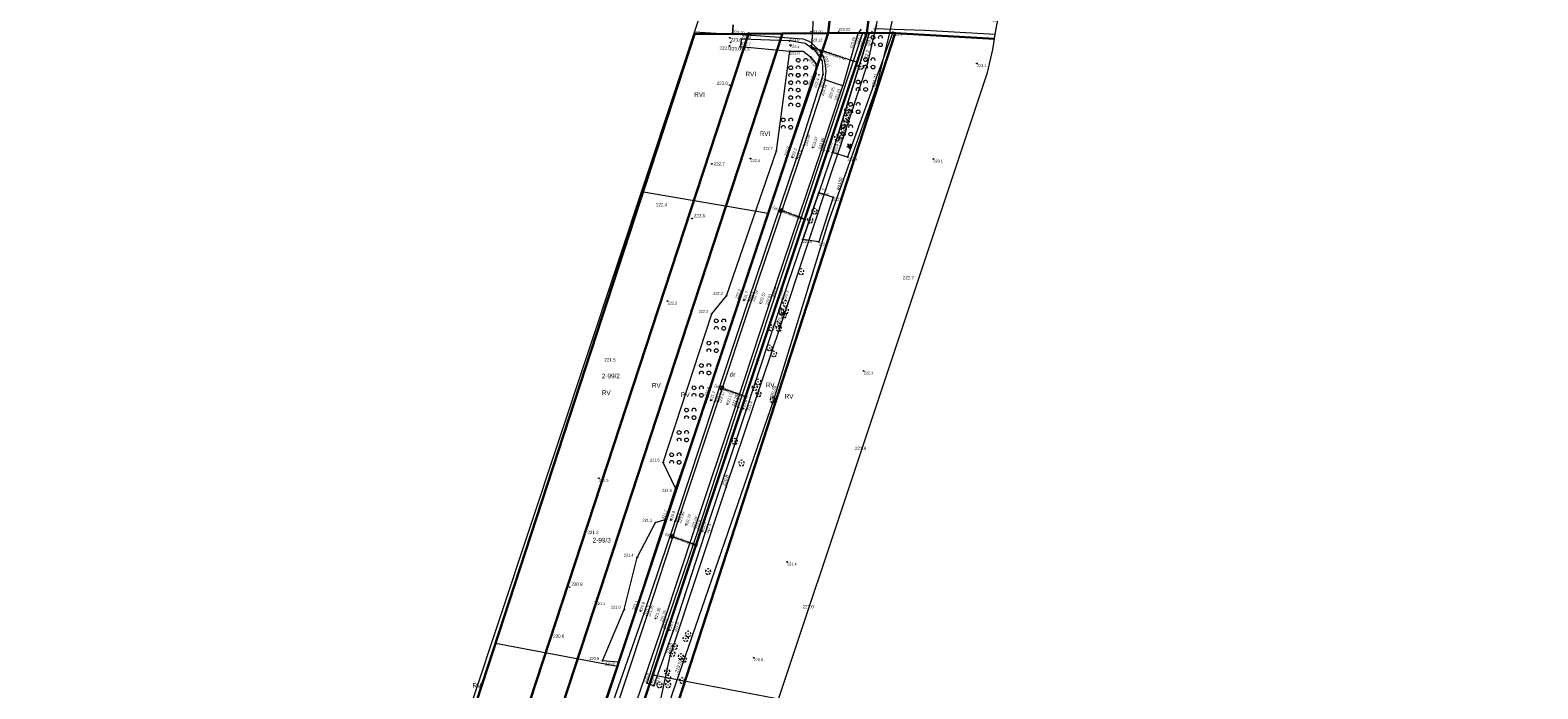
# Model space of a CAD drawing. Header units: metres. Extents: x 0 to 6601798, y -2700 to 5691112.
# Tile 9 of 61: x 6599805 to 6600210, y 5688906 to 5689083. Entities that reach past the tile are written whole.
import ezdxf
from ezdxf.enums import TextEntityAlignment as Align

# ---------------------------------------------------------------- set-up
doc = ezdxf.new("R2010")
doc.units = ezdxf.units.M
doc.header["$MEASUREMENT"] = 0
for name, color, linetype, lineweight in [('AS__Nowe_granice', 150, 'Continuous', 30), ('AS_podzial', 150, 'Continuous', 30), ('AS_protokoly_graniczne', 150, 'Continuous', 30), ('Dzialki', 150, 'Continuous', 30), ('EUZPU_L_2', 7, 'Continuous', 5), ('Kontury', 7, 'Continuous', 5), ('Numery_dzialek', 150, 'Continuous', 5), ('Numery_konturow', 7, 'Continuous', 5), ('Numery_uzytkow', 7, 'Continuous', 5), ('OTK_E_T_4', 7, 'Continuous', 5), ('OTK_L_0', 7, 'Continuous', 5), ('OTK_L_5', 7, 'Continuous', 5), ('OTR_T_0', 7, 'Continuous', 5), ('OTR_T_1', 7, 'Continuous', 5), ('OTZ_L_1', 7, 'Continuous', 5), ('OTZ_T_0', 7, 'Continuous', 5), ('OTZ_T_1', 7, 'Continuous', 5), ('P_SUK_T_1', 7, 'Continuous', 5), ('P_SUKP_E_T_0', 7, 'Continuous', 5), ('P_SUKP_L_0', 7, 'Continuous', 5), ('podzial_uzytki', 7, 'Continuous', 5), ('Punkty', 7, 'Continuous', 5), ('UTTOC_T_2', 7, 'Continuous', 5), ('UTTOO_T_2', 7, 'Continuous', 5), ('UTTPOM_L_0', 7, 'Continuous', 5), ('UTTPOM_L_1', 7, 'Continuous', 5), ('UWWOC_T_0', 7, 'Continuous', 5), ('UWWOO_T_0', 7, 'Continuous', 5), ('UWWPM_L_0', 7, 'Continuous', 5), ('UWWPM_L_1', 7, 'Continuous', 5), ('Uzytki', 7, 'Continuous', 5), ('WWRPP_T_0', 7, 'Continuous', 5)]:
    doc.layers.add(name, color=color, linetype=linetype, lineweight=lineweight)
doc.styles.add('STYL_ARIAL', font='ARIALN.TTF')

# ---------------------------------------------------------------- blocks, each defined once
blk = doc.blocks.new('GRO')
at = {"color": 7, "flags": 128}
blk.add_lwpolyline([(0, 0.45), (0.318, 0.318), (0.45, 0), (0.318, -0.318), (0, -0.45), (-0.318, -0.318), (-0.45, 0), (-0.318, 0.318), (0, 0.45)], dxfattribs=at)
blk = doc.blocks.new('GRT')
at = {"color": 7, "flags": 128}
blk.add_lwpolyline([(0, 2.5), (1.352, 2.103), (2.274, 1.039), (2.475, -0.356), (1.889, -1.637), (0.704, -2.399), (-0.704, -2.399), (-1.889, -1.637), (-2.475, -0.356), (-2.274, 1.039), (-1.352, 2.103), (0, 2.5)], dxfattribs=at)
blk = doc.blocks.new('403')
at = {"color": 0}
blk.add_circle((0, 0), 0.5, dxfattribs=at)
blk = doc.blocks.new('801')
at = {"color": 0}
for radius in [1, 0.9, 0.8, 0.7, 0.6, 0.5, 0.4, 0.3, 0.2, 0.1]:
    blk.add_circle((0, 0), radius, dxfattribs=at)
blk = doc.blocks.new('922')
at = {"color": 0}
blk.add_circle((0, 0), 0.5, dxfattribs=at)
for centre, radius, start, end in [((-3.5, 1), 4, 119.84816, 203.51949), ((0, 3.5), 4, 50.114, 129.886), ((3.5, 1), 4, 336.88451, 60.15184), ((-2, -3), 4, 187.477, 278.47884), ((2, -2.75), 4.25, 262.64593, 349.62892)]:
    blk.add_arc(centre, radius, start, end, dxfattribs=at)
blk = doc.blocks.new('921')
at = {"color": 0}
for p, q in [((-7, -2.5), (-2.5, 1)), ((-2.5, 1), (-4.5, 6)), ((-4.5, 6), (0, 2.5)), ((0, 2.5), (4.5, 6)), ((4.5, 6), (2.5, 1)), ((2.5, 1), (7, -2.5)), ((-1.5, -2), (-7, -2.5)), ((0, -7.5), (-1.5, -2)), ((1.5, -2), (0, -7.5)), ((7, -2.5), (1.5, -2))]:
    blk.add_line(p, q, dxfattribs=at)
blk.add_circle((0, 0), 0.5, dxfattribs=at)
blk = doc.blocks.new('509')
at = {"color": 0}
for p, q in [((-5, -2.5), (-5, 2.5)), ((-5, 2.5), (5.5, 2.5)), ((-1.5, 2.5), (-1.5, -2.5)), ((2, 2.5), (2, -2.5)), ((5.5, 2.5), (5.5, -2.5)), ((5.5, -2.5), (-5, -2.5))]:
    blk.add_line(p, q, dxfattribs=at)
blk = doc.blocks.new('UGT')
at = {"color": 7, "flags": 128}
blk.add_lwpolyline([(0, 0.625), (0.442, 0.442), (0.625, 0), (0.442, -0.442), (0, -0.625), (-0.442, -0.442), (-0.625, 0), (-0.442, 0.442), (0, 0.625)], dxfattribs=at)
blk = doc.blocks.new('UGW')
at = {"color": 7, "flags": 128}
blk.add_lwpolyline([(0, 0.625), (0.442, 0.442), (0.625, 0), (0.442, -0.442), (0, -0.625), (-0.442, -0.442), (-0.625, 0), (-0.442, 0.442), (0, 0.625)], dxfattribs=at)
blk = doc.blocks.new('2_OTZK')
at = {"color": 7, "flags": 128}
for points in [[(-6.464, 6.464), (-8.208, 5.332), (-10.262, 5.007), (-12.27, 5.545), (-13.886, 6.853), (-14.83, 8.706), (-14.938, 10.782), (-14.193, 12.723), (-12.723, 14.193), (-10.782, 14.938), (-8.706, 14.83), (-6.853, 13.886), (-5.545, 12.27), (-5.007, 10.262), (-5.332, 8.208), (-6.464, 6.464)], [(6.25, 6.693), (5.232, 8.495), (5.031, 10.555), (5.682, 12.52), (7.072, 14.054), (8.965, 14.892), (11.035, 14.892), (12.928, 14.054), (14.318, 12.52), (14.969, 10.555), (14.768, 8.495), (13.75, 6.693)], [(-13.756, -13.3), (-14.771, -11.497), (-14.968, -9.439), (-14.316, -7.476), (-12.925, -5.945), (-11.034, -5.108), (-8.966, -5.108), (-7.075, -5.945), (-5.684, -7.476), (-5.032, -9.439), (-5.229, -11.497), (-6.244, -13.3)], [(6.464, -6.464), (8.208, -5.332), (10.262, -5.007), (12.27, -5.545), (13.886, -6.853), (14.83, -8.706), (14.938, -10.782), (14.193, -12.723), (12.723, -14.193), (10.782, -14.938), (8.706, -14.83), (6.853, -13.886), (5.545, -12.27), (5.007, -10.262), (5.332, -8.208), (6.464, -6.464)]]:
    blk.add_lwpolyline(points, dxfattribs=at)
blk = doc.blocks.new('203')
at = {"color": 0}
blk.add_circle((0, 0), 0.5, dxfattribs=at)

msp = doc.modelspace()

# ---------------------------------------------------------------- linework, layer by layer
at = {"color": 7, "linetype": 'Continuous', "lineweight": 0, "flags": 128}
for points in [[(6600173.29, 5690035.7), (6600065.2, 5689524.43), (6600055.68, 5689477.92), (6599986.53, 5689096.03), (6599985.74, 5689089.37), (6599806.46, 5688549.67), (6599804.83, 5688541.58), (6599805.17, 5688533.33), (6599807.49, 5688525.41), (6599811.64, 5688518.27), (6599818.42, 5688511.51), (6599826.1, 5688505.76), (6599833.26, 5688501.65), (6599841.19, 5688499.37), (6599849.44, 5688499.06), (6599857.53, 5688500.73)], [(6599857.53, 5688500.73), (6599864.97, 5688504.3), (6599871.35, 5688509.54), (6599876.29, 5688516.16), (6599879.05, 5688522.33), (6600062.17, 5689071.37), (6600063.61, 5689077.56), (6600064.24, 5689082.18), (6600098.38, 5689267.84), (6600134.13, 5689466.61), (6600198.69, 5689777.13), (6600210.05, 5689827.78)]]:
    msp.add_lwpolyline(points, dxfattribs=at)
at = {"layer": 'AS__Nowe_granice', "linetype": 'Continuous', "flags": 128}
for points in [[(6600019.34, 5689081.95), (6600020.18, 5689089.91)], [(6600030.46, 5689087.61), (6600029.73, 5689082.04)], [(6600064.83, 5689085.38), (6600030.46, 5689087.61), (6600029.73, 5689082.04), (6600029.73, 5689082.04), (6600037.34, 5689082.02), (6600037.33, 5689082.02), (6600064, 5689080.44)], [(6600019.34, 5689081.95), (6599838.56, 5688539.03)], [(6600029.73, 5689082.04), (6599862.41, 5688580.59)], [(6599873.48, 5688576.9), (6600037.34, 5689082.02)], [(6600007.05, 5689081.92), (6600019.34, 5689081.95)], [(6600019.34, 5689081.95), (6600029.73, 5689082.04)], [(6600029.73, 5689082.04), (6600037.34, 5689082.02)]]:
    msp.add_lwpolyline(points, dxfattribs=at)
at = {"layer": 'AS_podzial', "linetype": 'Continuous', "flags": 128}
msp.add_lwpolyline([(6600007.05, 5689081.92), (6599997.93, 5689081.83)], dxfattribs=at)
at = {"layer": 'AS_protokoly_graniczne', "linetype": 'Continuous', "flags": 128}
msp.add_lwpolyline([(6599831.01, 5688544.56), (6600007.05, 5689081.92)], dxfattribs=at)
at = {"layer": 'Dzialki', "linetype": 'Continuous', "flags": 128}
for points in [[(6599812.02, 5688557.21), (6599983.35, 5689081.7)], [(6599823.48, 5688549.57), (6599997.93, 5689081.83)], [(6599997.93, 5689081.83), (6599983.35, 5689081.7)]]:
    msp.add_lwpolyline(points, dxfattribs=at)
at = {"layer": 'EUZPU_L_2', "color": 7, "linetype": 'Continuous', "flags": 128}
msp.add_lwpolyline([(6600064.19, 5689081.92), (6600064.2, 5689081.92)], dxfattribs=at)
at = {"layer": 'Kontury', "color": 3, "linetype": 'Continuous', "flags": 128}
for points in [[(6600029.73, 5689082.04), (6599972.16, 5688909.49)], [(6600007.05, 5689081.92), (6600000.2, 5689081.85)], [(6600003.21, 5689033.5), (6600019.34, 5689081.95)], [(6600019.34, 5689081.95), (6600007.05, 5689081.92)], [(6600064, 5689080.4), (6600037.34, 5689082.02)], [(6600003.21, 5689033.5), (6599969.11, 5689039.31)], [(6599962.67, 5688911.76), (6600003.21, 5689033.5)], [(6599955.27, 5688889.54), (6599962.67, 5688911.76)]]:
    msp.add_lwpolyline(points, dxfattribs=at)
at = {"layer": 'OTK_L_0', "color": 7, "linetype": 'Continuous', "flags": 128}
for points in [[(6599993.63, 5689081.58), (6599983.38, 5689082.25)], [(6599993.78, 5689084.21), (6599993.63, 5689081.68)], [(6599993.63, 5689081.68), (6599993.78, 5689084.21)], [(6600028.18, 5689083.03), (6600027.25, 5689081.91)], [(6600045.33, 5689082.71), (6600031.59, 5689083.11)], [(6600064.16, 5689081.62), (6600045.33, 5689082.71)], [(6599993.63, 5689081.68), (6599993.63, 5689081.58)], [(6600012.62, 5689080.34), (6599993.63, 5689081.68)], [(6600014.01, 5689079.87), (6600012.62, 5689080.34)], [(6600014.62, 5689079.51), (6600014.01, 5689079.87)], [(6600015.89, 5689078.31), (6600014.62, 5689079.51)], [(6600017.14, 5689077.16), (6600015.89, 5689078.31)], [(6600027.25, 5689081.91), (6600023.25, 5689067.87)], [(6600018.04, 5689075.69), (6600017.14, 5689077.16)], [(6600018.54, 5689073.88), (6600018.04, 5689075.69)], [(6600018.49, 5689069.47), (6600018.78, 5689071.82)], [(6600018.78, 5689071.82), (6600018.54, 5689073.88)], [(6600018.49, 5689069.47), (6600012.73, 5689051.82)], [(6600017.52, 5689050.6), (6600023.25, 5689067.87)], [(6600021.04, 5689068.58), (6600018.49, 5689069.47)], [(6600021.04, 5689068.58), (6600018.49, 5689069.47)], [(6600023.25, 5689067.87), (6600021.04, 5689068.58)], [(6600023.25, 5689067.87), (6600021.04, 5689068.58)], [(6600012.73, 5689051.82), (6599998.62, 5689010.07)], [(6600003.37, 5689008.78), (6600017.52, 5689050.6)], [(6599998.62, 5689010.07), (6599989.61, 5688982.86)], [(6599994.36, 5688981.58), (6600003.37, 5689008.78)], [(6599989.61, 5688982.86), (6599978.86, 5688950.61)], [(6599983.46, 5688948.92), (6599994.36, 5688981.58)], [(6599978.86, 5688950.61), (6599970.53, 5688925.43)], [(6599975.11, 5688923.72), (6599983.46, 5688948.92)], [(6599970.53, 5688925.43), (6599958.5, 5688888.96)], [(6599962.82, 5688887.69), (6599975.11, 5688923.72)]]:
    msp.add_lwpolyline(points, dxfattribs=at)
at = {"layer": 'OTK_L_5', "color": 7, "linetype": 'Continuous', "flags": 128}
for points in [[(6599996.04, 5689080.37), (6599995.66, 5689078.38)], [(6599995.66, 5689078.38), (6600009.05, 5689077.16)], [(6600008.93, 5689079.88), (6599996.04, 5689080.37)], [(6600013.13, 5689079.19), (6600008.93, 5689079.88)], [(6600015.88, 5689077.19), (6600013.13, 5689079.19)], [(6600018.13, 5689050.5), (6600028.62, 5689082.09)], [(6600030.36, 5689081.85), (6600020.49, 5689049.93)], [(6600028.62, 5689082.09), (6600030.36, 5689081.85)], [(6600009.05, 5689077.16), (6600012.62, 5689077.13)], [(6600012.62, 5689077.13), (6600014.58, 5689075.64)], [(6600014.58, 5689075.64), (6600016.02, 5689073.85)], [(6600017.81, 5689074.45), (6600015.88, 5689077.19)], [(6600017.94, 5689070.84), (6600017.81, 5689074.45)], [(6600016.02, 5689071.04), (6600008.41, 5689048.83)], [(6600010.78, 5689048.32), (6600017.94, 5689070.84)], [(6600016.02, 5689073.85), (6600016.02, 5689071.04)], [(6600004.94, 5689011.12), (6600018.13, 5689050.5)], [(6600020.49, 5689049.93), (6600016.83, 5689039.2)], [(6600008.41, 5689048.83), (6599995.34, 5689010.46)], [(6599997.88, 5689010.1), (6600010.78, 5689048.32)], [(6600016.83, 5689039.2), (6600012.48, 5689026.54)], [(6600012.48, 5689026.54), (6600007.05, 5689010.52)], [(6599995.34, 5689010.46), (6599986.99, 5688984.27)], [(6599988.86, 5688982.98), (6599997.88, 5689010.1)], [(6599995.1, 5688981.38), (6600004.94, 5689011.12)], [(6600007.05, 5689010.52), (6599997.29, 5688980.75)], [(6599978.15, 5688950.76), (6599988.86, 5688982.98)], [(6599986.99, 5688984.27), (6599978.25, 5688959.68)], [(6599984.49, 5688948.57), (6599995.1, 5688981.38)], [(6599997.29, 5688980.75), (6599986.22, 5688947.83)], [(6599978.25, 5688959.68), (6599975.54, 5688951.26)], [(6599975.54, 5688951.26), (6599967.57, 5688926.89)], [(6599969.81, 5688925.9), (6599978.15, 5688950.76)], [(6599975.41, 5688922.1), (6599984.49, 5688948.57)], [(6599986.22, 5688947.83), (6599977.62, 5688921.4)], [(6599957.35, 5688890.3), (6599969.81, 5688925.9)], [(6599967.57, 5688926.89), (6599962.86, 5688913)], [(6599970.67, 5688907.34), (6599975.41, 5688922.1)], [(6599977.62, 5688921.4), (6599972.39, 5688906.62)], [(6599962.86, 5688913), (6599958.58, 5688900.36)], [(6599972.39, 5688906.62), (6599970.67, 5688907.34)]]:
    msp.add_lwpolyline(points, dxfattribs=at)
at = {"layer": 'OTZ_L_1', "color": 7, "linetype": 'Continuous', "flags": 128}
for points in [[(6600036.7, 5689082.26), (6600024.52, 5689048.69)], [(6600030.36, 5689081.85), (6600036.7, 5689082.26)], [(6600020.49, 5689049.93), (6600030.36, 5689081.85)], [(6600005.39, 5689050.39), (6600009.05, 5689077.16)], [(6600009.05, 5689077.16), (6600012.62, 5689077.13)], [(6600012.62, 5689077.13), (6600014.58, 5689075.64)], [(6600014.58, 5689075.64), (6600016.02, 5689073.85)], [(6600016.02, 5689071.04), (6600008.41, 5689048.83)], [(6600016.02, 5689073.85), (6600016.02, 5689071.04)], [(6599991.96, 5689011.38), (6600005.39, 5689050.39)], [(6600024.52, 5689048.69), (6600020.49, 5689049.93)], [(6600008.41, 5689048.83), (6599995.34, 5689010.46)], [(6600012.48, 5689026.54), (6600016.83, 5689039.2)], [(6600020.67, 5689037.93), (6600016.76, 5689025.89)], [(6600016.83, 5689039.2), (6600020.67, 5689037.93)], [(6600016.76, 5689025.89), (6600012.48, 5689026.54)], [(6599995.34, 5689010.46), (6599986.99, 5688984.27)], [(6599988.01, 5689006.58), (6599991.96, 5689011.38)], [(6599974.94, 5688966.61), (6599988.01, 5689006.58)], [(6599986.99, 5688984.27), (6599978.25, 5688959.68)], [(6599978.25, 5688959.68), (6599974.94, 5688966.61)], [(6599975.54, 5688951.26), (6599967.57, 5688926.89)], [(6599967.97, 5688941.09), (6599972.93, 5688950.47)], [(6599972.93, 5688950.47), (6599975.54, 5688951.26)], [(6599964.52, 5688927.1), (6599967.97, 5688941.09)], [(6599958.66, 5688913.32), (6599964.52, 5688927.1)], [(6599967.57, 5688926.89), (6599962.86, 5688913)], [(6599962.86, 5688913), (6599958.66, 5688913.32)]]:
    msp.add_lwpolyline(points, dxfattribs=at)
at = {"layer": 'P_SUKP_L_0', "color": 30, "linetype": 'Continuous', "flags": 128}
for points in [[(6600014.89, 5689078.13), (6600015.4, 5689086.05)], [(6600027.22, 5689074.08), (6600014.89, 5689078.13)], [(6600006.73, 5689034.35), (6600013.29, 5689031.92)], [(6599990.75, 5688986.62), (6599997.33, 5688984.22)], [(6599977.41, 5688946.76), (6599983.98, 5688944.36)]]:
    msp.add_lwpolyline(points, dxfattribs=at)
at = {"layer": 'UTTPOM_L_0', "color": 30, "linetype": 'Continuous', "flags": 128}
for points in [[(6600029.95, 5689073.95), (6600037.21, 5689106.12)], [(6600022.7, 5689051.86), (6600029.95, 5689073.95)], [(6600020.55, 5689045.63), (6600022.7, 5689051.86)], [(6600006.49, 5689003.24), (6600020.55, 5689045.63)], [(6599991.9, 5688959.99), (6600006.49, 5689003.24)], [(6599976.83, 5688914.68), (6599991.9, 5688959.99)], [(6599970.97, 5688887.15), (6599976.83, 5688914.68)]]:
    msp.add_lwpolyline(points, dxfattribs=at)
at = {"layer": 'UTTPOM_L_1', "color": 30, "linetype": 'Continuous', "flags": 128}
msp.add_lwpolyline([(6600032.32, 5689084.25), (6600031.84, 5689082.35)], dxfattribs=at)
at = {"layer": 'UWWPM_L_0', "color": 161, "linetype": 'Continuous', "flags": 128}
for points in [[(6600035.78, 5689082.11), (6600032.12, 5689067.06)], [(6600032.12, 5689067.06), (6600019.32, 5689031.17)], [(6600019.32, 5689031.17), (6600004.65, 5688983.35)], [(6600004.65, 5688983.35), (6599979.13, 5688909.64)], [(6599979.13, 5688909.64), (6599955.7, 5688841.55)]]:
    msp.add_lwpolyline(points, dxfattribs=at)
at = {"layer": 'UWWPM_L_1', "color": 161, "linetype": 'Continuous', "flags": 128}
msp.add_lwpolyline([(6600037.48, 5689090.36), (6600035.78, 5689082.11)], dxfattribs=at)
at = {"layer": 'Uzytki', "color": 3, "linetype": 'Continuous', "flags": 128}
for points in [[(6600019.34, 5689081.95), (6600020.18, 5689089.91)], [(6600030.46, 5689087.61), (6600029.73, 5689082.04)], [(6599997.93, 5689081.83), (6599983.35, 5689081.7)], [(6600007.05, 5689081.92), (6599997.93, 5689081.83)], [(6600029.73, 5689082.04), (6600019.34, 5689081.95)], [(6599929.87, 5688917.99), (6599922.06, 5688894.07)], [(6599962.67, 5688911.76), (6599929.87, 5688917.99)], [(6599965.39, 5688889.23), (6599972.16, 5688909.49)], [(6600006.03, 5688903.04), (6599972.16, 5688909.49)]]:
    msp.add_lwpolyline(points, dxfattribs=at)

# ---------------------------------------------------------------- block references
at = {"color": 1, "linetype": 'Continuous', "xscale": 0.1, "yscale": 0.1, "zscale": 0.1}
msp.add_blockref('203', (6600036.27, 5689078.71), dxfattribs=at)
at = {"color": 7, "linetype": 'Continuous', "xscale": 0.1, "yscale": 0.1, "zscale": 0.1}
msp.add_blockref('203', (6600037.34, 5689082.02), dxfattribs=at)
at = {"layer": 'OTR_T_0', "color": 7, "linetype": 'Continuous', "xscale": 0.1, "yscale": 0.1, "zscale": 0.1, "rotation": 0.0008399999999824}
for p in [(6600014.68, 5689082.37), (6600022.08, 5689082.37), (6600045.33, 5689082.71), (6599993.63, 5689081.68), (6600014.62, 5689079.51), (6600027.25, 5689081.91), (6600018.04, 5689075.69), (6600018.49, 5689069.47), (6600021.04, 5689068.58), (6600023.25, 5689067.87), (6600012.73, 5689051.82), (6600015.17, 5689051.19), (6600017.52, 5689050.6), (6599998.62, 5689010.07), (6600001.04, 5689009.38), (6600003.37, 5689008.78), (6599989.61, 5688982.86), (6599992.16, 5688982.25), (6599994.36, 5688981.58), (6599978.86, 5688950.61), (6599981.09, 5688949.78), (6599983.46, 5688948.92), (6599970.53, 5688925.43), (6599972.91, 5688924.62), (6599975.11, 5688923.72)]:
    msp.add_blockref('403', p, dxfattribs=at)
at = {"layer": 'OTR_T_1', "color": 7, "linetype": 'Continuous', "xscale": 0.1, "yscale": 0.1, "zscale": 0.1, "rotation": 0.0008399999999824}
for p in [(6600028.62, 5689082.09), (6600036.7, 5689082.26), (6599995.66, 5689078.38), (6599995.97, 5689079.23), (6599996.04, 5689080.37), (6600008.93, 5689079.88), (6600009.08, 5689078.73), (6600029.3, 5689081.62), (6600030.36, 5689081.85), (6600009.05, 5689077.16), (6600014.58, 5689075.64), (6600015.88, 5689077.19), (6600016.02, 5689071.04), (6600016.83, 5689070.75), (6600017.94, 5689070.84), (6600059.28, 5689073.81), (6600005.39, 5689050.39), (6600018.13, 5689050.5), (6600019.26, 5689050.2), (6600020.49, 5689049.93), (6599998.43, 5689048.3), (6600008.41, 5689048.83), (6600009.67, 5689048.61), (6600010.78, 5689048.32), (6600024.52, 5689048.69), (6600047.57, 5689048.18), (6600016.83, 5689039.2), (6600020.67, 5689037.93), (6600012.48, 5689026.54), (6600016.76, 5689025.89), (6599976.15, 5689009.99), (6599991.96, 5689011.38), (6599995.34, 5689010.46), (6599996.67, 5689010.23), (6599997.88, 5689010.1), (6600004.94, 5689011.12), (6600006.03, 5689010.86), (6600007.05, 5689010.52), (6599988.01, 5689006.58), (6600028.85, 5688991.21), (6599986.99, 5688984.27), (6599987.77, 5688983.32), (6599988.86, 5688982.98), (6599995.1, 5688981.38), (6599996.38, 5688981.02), (6599997.29, 5688980.75), (6599974.94, 5688966.61), (6599957.69, 5688962.39), (6599978.25, 5688959.68), (6599972.93, 5688950.47), (6599975.54, 5688951.26), (6599977.02, 5688951.17), (6599978.15, 5688950.76), (6599984.49, 5688948.57), (6599985.39, 5688948.13), (6599986.22, 5688947.83), (6599967.97, 5688941.09), (6600008.26, 5688939.91), (6599956.81, 5688929.23), (6599964.52, 5688927.1), (6599967.57, 5688926.89), (6599968.83, 5688926.69), (6599969.81, 5688925.9), (6599975.41, 5688922.1), (6599976.58, 5688921.58), (6599977.62, 5688921.4), (6599958.66, 5688913.32), (6599962.86, 5688913), (6599999.3, 5688914.17), (6599970.67, 5688907.34), (6599971.67, 5688907.47), (6599972.39, 5688906.62)]:
    msp.add_blockref('801', p, dxfattribs=at)
at = {"layer": 'OTZ_L_1', "color": 7, "linetype": 'Continuous', "xscale": 0.1, "yscale": 0.1, "zscale": 0.1}
for p in [(6600032.36, 5689079.85), (6600012.25, 5689073.68), (6600030.36, 5689073.85), (6600010.25, 5689071.68), (6600012.25, 5689069.68), (6600010.25, 5689067.68), (6600028.36, 5689067.85), (6600010.25, 5689063.68), (6600026.36, 5689061.85), (6600008.25, 5689057.68), (6600024.36, 5689055.85), (6599990.25, 5689003.68), (6599988.25, 5688997.68), (6599986.25, 5688991.68), (6599984.25, 5688985.68), (6599982.25, 5688979.68), (6599980.25, 5688973.68), (6599978.25, 5688967.68)]:
    msp.add_blockref('2_OTZK', p, dxfattribs=at)
at = {"layer": 'OTZ_T_0', "color": 7, "linetype": 'Continuous', "xscale": 0.1, "yscale": 0.1, "zscale": 0.1}
for p in [(6600028.04, 5689072.97), (6600024.39, 5689061.18), (6600024.09, 5689059.05), (6600024.28, 5689058.01), (6600024.73, 5689060.66), (6600021.75, 5689053.87), (6600022.59, 5689054.41), (6600023.53, 5689055.98), (6600015.66, 5689034.13), (6600014.5, 5689031.74), (6600012.03, 5689017.87), (6600007.85, 5689009.35), (6600006.67, 5689007.29), (6600006.79, 5689007), (6600007.39, 5689006.21), (6600007.96, 5689007.39), (6600004, 5689002.81), (6600005.68, 5689003.79), (6600006.05, 5689002.65), (6600003.57, 5688997.38), (6600004.74, 5688995.76), (6600000.46, 5688988.29), (6599999.56, 5688986.74), (6600000.61, 5688985.03), (6600004.46, 5688983.43), (6599994.23, 5688972.29), (6599996.02, 5688966.46), (6599987.07, 5688937.29), (6599981.02, 5688919.27), (6599981.69, 5688920.52), (6599977.47, 5688915.27), (6599978.09, 5688917.15), (6599979.72, 5688914.45), (6599980.5, 5688913.71), (6599976.02, 5688910.44), (6599976.34, 5688908.59), (6599980.1, 5688907.99), (6599973.99, 5688906.88), (6599976.3, 5688906.84)]:
    msp.add_blockref('922', p, dxfattribs=at)
at = {"layer": 'OTZ_T_1', "color": 7, "linetype": 'Continuous', "xscale": 0.1, "yscale": 0.1, "zscale": 0.1}
msp.add_blockref('921', (6600025.01, 5689051.66), dxfattribs=at)
at = {"layer": 'P_SUK_T_1', "color": 7, "linetype": 'Continuous', "xscale": 0.1, "yscale": 0.1, "zscale": 0.1}
for p, rotation in [((6600014.89, 5689078.13), 318.59891), ((6600006.73, 5689034.35), 251.5342), ((6599990.75, 5688986.62), 252.94368), ((6599977.41, 5688946.76), 250.54298)]:
    msp.add_blockref('509', p, dxfattribs=dict(at, rotation=rotation))
at = {"layer": 'Punkty', "color": 7, "linetype": 'Continuous', "xscale": 0.1, "yscale": 0.1, "zscale": 0.1}
for name, p in [('GRO', (6600019.37, 5689082.13)), ('GRT', (6600029.72, 5689082.17)), ('GRO', (6600031.11, 5689082.38)), ('GRO', (6599983.35, 5689081.7)), ('GRT', (6599997.93, 5689081.83)), ('GRO', (6600007.05, 5689081.92)), ('GRO', (6600029.36, 5689081.6)), ('GRO', (6600037.33, 5689082.02))]:
    msp.add_blockref(name, p, dxfattribs=at)
at = {"layer": 'UTTOC_T_2', "color": 30, "linetype": 'Continuous', "xscale": 0.1, "yscale": 0.1, "zscale": 0.1}
for p in [(6600029.95, 5689073.95), (6600022.7, 5689051.86), (6600006.49, 5689003.24), (6599991.9, 5688959.99), (6599976.83, 5688914.68)]:
    msp.add_blockref('UGT', p, dxfattribs=at)
at = {"layer": 'UWWOC_T_0', "color": 161, "linetype": 'Continuous', "xscale": 0.1, "yscale": 0.1, "zscale": 0.1}
for p in [(6600032.12, 5689067.06), (6600004.65, 5688983.35), (6599979.13, 5688909.64)]:
    msp.add_blockref('UGW', p, dxfattribs=at)
at = {"layer": 'WWRPP_T_0', "color": 7, "linetype": 'Continuous', "xscale": 0.1, "yscale": 0.1, "zscale": 0.1}
for p in [(6599992.79, 5689078.55), (6599992.88, 5689080.73), (6599993.09, 5689079.5), (6599992.89, 5689068.03), (6599988.06, 5689046.86), (6599982.74, 5689032.19), (6599949.82, 5688933.14)]:
    msp.add_blockref('801', p, dxfattribs=at)

# ---------------------------------------------------------------- texts
at = {"layer": 'Numery_dzialek', "linetype": 'Continuous', "style": 'STYL_ARIAL'}
for s, p in [('2-99/2', (6599958.47, 5688990.48)), ('2-99/3', (6599956.02, 5688946.36))]:
    msp.add_text(s, height=1.25, dxfattribs=at).set_placement(p, align=Align.TOP_LEFT)
at = {"layer": 'Numery_konturow', "color": 3, "linetype": 'Continuous', "style": 'STYL_ARIAL'}
for p in [(6599960.86, 5688985.97), (6599974.31, 5688987.94), (6599982.09, 5688985.44), (6600004.92, 5688988.07), (6600009.99, 5688985.03), (6599926.07, 5688907.33)]:
    msp.add_text('RV', height=1.25, dxfattribs=at).set_placement(p, align=Align.TOP_RIGHT)
at = {"layer": 'Numery_uzytkow', "color": 3, "linetype": 'Continuous', "style": 'STYL_ARIAL'}
msp.add_text('dr', height=1.25, dxfattribs=at).set_placement((6599992.83, 5688990.92), align=Align.TOP_LEFT)
at = {"layer": 'OTK_E_T_4', "color": 7, "linetype": 'Continuous', "style": 'STYL_ARIAL'}
msp.add_text('w.', height=0.75, dxfattribs=at).set_placement((6600000.39, 5688994.29), align=Align.MIDDLE_CENTER)
at = {"layer": 'OTR_T_0', "color": 7, "linetype": 'Continuous', "style": 'STYL_ARIAL'}
for s, rotation, p in [('223.10', 356, (6599993.63, 5689081.72)), ('223.11', 285.5, (6600018.07, 5689075.7)), ('223.08', 71.6, (6600017.48, 5689050.61)), ('222.51', 71.3, (6600003.33, 5689008.79)), ('222.10', 71.7, (6599994.32, 5688981.59)), ('221.64', 71.6, (6599983.43, 5688948.93)), ('221.25', 71.7, (6599975.07, 5688923.73))]:
    msp.add_text(s, height=0.75, rotation=rotation, dxfattribs=at).set_placement(p, align=Align.BOTTOM_LEFT)
msp.add_text('223.20', height=0.75, dxfattribs=at).set_placement((6600014.68, 5689082.31), align=Align.MIDDLE_LEFT)
for s, p in [('223.22', (6600022.08, 5689082.41)), ('223.12', (6600014.62, 5689079.55))]:
    msp.add_text(s, height=0.75, dxfattribs=at).set_placement(p, align=Align.BOTTOM_LEFT)
for s, rotation, p in [('223.26', 74.1, (6600026.89, 5689080.77)), ('223.23', 71.6, (6600022.84, 5689066.75))]:
    msp.add_text(s, height=0.75, rotation=rotation, dxfattribs=at).set_placement(p, align=Align.BOTTOM_RIGHT)
msp.add_text('223.16', height=0.75, rotation=71.9, dxfattribs=at).set_placement((6600018.3, 5689068.27), align=Align.TOP_RIGHT)
msp.add_text('223.25', height=0.75, rotation=71.9, dxfattribs=at).set_placement((6600020.72, 5689067.42), align=Align.MIDDLE_RIGHT)
for s, rotation, p in [('222.99', 73.9, (6600012.91, 5689051.77)), ('222.54', 71.3, (6599998.8, 5689010.01)), ('222.12', 71.7, (6599989.79, 5688982.8)), ('221.69', 71.6, (6599979.04, 5688950.55)), ('221.35', 71.7, (6599970.71, 5688925.37))]:
    msp.add_text(s, height=0.75, rotation=rotation, dxfattribs=at).set_placement(p, align=Align.TOP_LEFT)
for s, rotation, p in [('223.07', 71.9, (6600015.23, 5689051.17)), ('222.57', 71.3, (6600001.1, 5689009.37)), ('222.17', 71.7, (6599992.22, 5688982.23)), ('221.72', 71.6, (6599981.15, 5688949.76)), ('221.36', 71.7, (6599972.97, 5688924.6))]:
    msp.add_text(s, height=0.75, rotation=rotation, dxfattribs=at).set_placement(p, align=Align.MIDDLE_LEFT)
at = {"layer": 'OTR_T_1', "color": 7, "linetype": 'Continuous', "style": 'STYL_ARIAL'}
for s, rotation, p in [('222.9', 354.8, (6599995.64, 5689078.19)), ('223.0', 359.6, (6600009.05, 5689076.97)), ('223.0', 308.7, (6600014.44, 5689075.52)), ('222.9', 72.4, (6600010.96, 5689048.26)), ('222.9', 72.8, (6600020.67, 5689049.87)), ('222.4', 71.3, (6599998.06, 5689010.04)), ('222.3', 71.3, (6600007.23, 5689010.46)), ('222.1', 71.6, (6599989.04, 5688982.92)), ('221.9', 71.8, (6599997.47, 5688980.69)), ('221.6', 71.6, (6599978.33, 5688950.7)), ('221.4', 72, (6599986.39, 5688947.78)), ('221.2', 70.7, (6599969.99, 5688925.84)), ('221.0', 72, (6599977.8, 5688921.35)), ('220.7', 70.5, (6599972.57, 5688906.56))]:
    msp.add_text(s, height=0.75, rotation=rotation, dxfattribs=at).set_placement(p, align=Align.TOP_LEFT)
for s, rotation, p in [('222.7', 357.8, (6599995.96, 5689079.17)), ('222.4', 350.7, (6600009.07, 5689078.67)), ('222.2', 71.1, (6600009.73, 5689048.59)), ('222.5', 70.8, (6600019.32, 5689050.18)), ('221.9', 71.3, (6600006.09, 5689010.83)), ('221.7', 71.2, (6599996.73, 5689010.21)), ('221.2', 72.3, (6599987.83, 5688983.3)), ('221.4', 71.7, (6599996.43, 5688981)), ('220.9', 72.1, (6599977.08, 5688951.15)), ('221.0', 72.1, (6599985.44, 5688948.13)), ('220.6', 71.9, (6599968.89, 5688926.67)), ('220.7', 71.1, (6599976.64, 5688921.56)), ('220.6', 72.2, (6599971.73, 5688907.45))]:
    msp.add_text(s, height=0.75, rotation=rotation, dxfattribs=at).set_placement(p, align=Align.MIDDLE_LEFT)
for s, rotation, p in [('222.9', 357.8, (6599996.04, 5689080.4)), ('223.0', 350.7, (6600008.93, 5689079.91)), ('222.9', 305.1, (6600015.91, 5689077.21)), ('222.9', 71.1, (6600008.37, 5689048.84)), ('223.0', 71.6, (6600018.09, 5689050.51)), ('222.4', 71.5, (6600004.9, 5689011.13)), ('222.2', 71.2, (6599995.3, 5689010.48)), ('221.8', 72.3, (6599986.96, 5688984.28)), ('222.0', 71.7, (6599995.07, 5688981.39)), ('221.7', 72.1, (6599975.5, 5688951.27)), ('221.5', 72.1, (6599984.45, 5688948.58)), ('221.1', 71.9, (6599967.54, 5688926.9)), ('221.0', 71.1, (6599975.38, 5688922.12)), ('220.9', 72.2, (6599970.64, 5688907.35))]:
    msp.add_text(s, height=0.75, rotation=rotation, dxfattribs=at).set_placement(p, align=Align.BOTTOM_LEFT)
for s, rotation, p in [('223.1', 71.6, (6600028.35, 5689081.39)), ('223.0', 71.1, (6600015.68, 5689070.15))]:
    msp.add_text(s, height=0.75, rotation=rotation, dxfattribs=at).set_placement(p, align=Align.BOTTOM_RIGHT)
for s, rotation, p in [('222.9', 71.6, (6600029.06, 5689080.73)), ('222.4', 71.1, (6600016.57, 5689069.79))]:
    msp.add_text(s, height=0.75, rotation=rotation, dxfattribs=at).set_placement(p, align=Align.MIDDLE_RIGHT)
for s, rotation, p in [('223.1', 72.8, (6600030.32, 5689081.08)), ('223.0', 72.4, (6600017.83, 5689069.87))]:
    msp.add_text(s, height=0.75, rotation=rotation, dxfattribs=at).set_placement(p, align=Align.TOP_RIGHT)
for s, p in [('223.0', (6600036.7, 5689082.08)), ('223.1', (6600059.28, 5689073.62)), ('222.8', (6599998.43, 5689048.11)), ('222.9', (6600024.52, 5689048.5)), ('223.1', (6600047.57, 5689047.99)), ('222.8', (6600016.83, 5689039.02)), ('222.8', (6600020.67, 5689037.74)), ('222.6', (6600012.48, 5689026.35)), ('222.7', (6600016.76, 5689025.7)), ('222.2', (6599976.15, 5689009.8)), ('222.3', (6600028.85, 5688991.02)), ('221.5', (6599957.69, 5688962.2)), ('221.4', (6600008.26, 5688939.72)), ('221.1', (6599956.81, 5688929.04)), ('220.9', (6599999.3, 5688913.98))]:
    msp.add_text(s, height=0.75, dxfattribs=at).set_placement(p, align=Align.TOP_LEFT)
for s, p in [('222.7', (6600004.43, 5689050.42)), ('222.2', (6599991, 5689011.42)), ('222.2', (6599987.06, 5689006.62)), ('221.6', (6599973.99, 5688966.64)), ('221.3', (6599971.98, 5688950.51)), ('221.4', (6599966.97, 5688941.12)), ('221.0', (6599963.56, 5688927.13)), ('220.8', (6599957.7, 5688913.36))]:
    msp.add_text(s, height=0.75, dxfattribs=at).set_placement(p, align=Align.BOTTOM_RIGHT)
for s, p in [('221.6', (6599977.3, 5688959.49)), ('220.8', (6599961.9, 5688912.81))]:
    msp.add_text(s, height=0.75, dxfattribs=at).set_placement(p, align=Align.TOP_RIGHT)
at = {"layer": 'P_SUKP_E_T_0', "color": 30, "linetype": 'Continuous', "style": 'STYL_ARIAL'}
for rotation, p in [(341.8163, (6600019.58, 5689076.52)), (339.674, (6600008.8, 5689033.52)), (339.961, (6599993.17, 5688985.67)), (339.93, (6599979.83, 5688945.81))]:
    msp.add_text('GK.6630.53.2023 kd', height=0.75, rotation=rotation, dxfattribs=at).set_placement(p, align=Align.MIDDLE_CENTER)
at = {"layer": 'podzial_uzytki', "color": 3, "linetype": 'Continuous', "style": 'STYL_ARIAL'}
for p in [(6599997.09, 5689069.99), (6599983.31, 5689064.49), (6600000.9, 5689053.96)]:
    msp.add_text('RVI', height=1.25, dxfattribs=at).set_placement(p, align=Align.BOTTOM_LEFT)
at = {"layer": 'UTTOC_T_2', "color": 30, "linetype": 'Continuous', "style": 'STYL_ARIAL'}
for s, rotation, p in [('222.2', 77.1346, (6600029.98, 5689074.35)), ('222.1', 72.2775, (6600022.77, 5689052.22)), ('221.5', 71.694, (6600006.55, 5689003.55)), ('220.8', 71.3898, (6599991.91, 5688960.16)), ('220.0', 72.1038, (6599976.9, 5688915.03))]:
    msp.add_text(s, height=0.875, rotation=rotation, dxfattribs=at).set_placement(p, align=Align.BOTTOM_LEFT)
at = {"layer": 'UTTOO_T_2', "color": 30, "linetype": 'Continuous', "style": 'STYL_ARIAL'}
for rotation, p in [(71.6503, (6600018.54, 5689039.7)), (72.4121, (6599987.87, 5688948.01))]:
    msp.add_text('t', height=0.875, rotation=rotation, dxfattribs=at).set_placement(p, align=Align.BOTTOM_LEFT)
at = {"layer": 'UWWOC_T_0', "color": 161, "linetype": 'Continuous', "style": 'STYL_ARIAL'}
for s, rotation, p in [('221.71', 77.626, (6600032.14, 5689067.35)), ('220.65', 73.6159, (6600004.66, 5688983.54)), ('219.57', 71.0669, (6599979.17, 5688909.96))]:
    msp.add_text(s, height=0.875, rotation=rotation, dxfattribs=at).set_placement(p, align=Align.BOTTOM_LEFT)
at = {"layer": 'UWWOO_T_0', "color": 161, "linetype": 'Continuous', "style": 'STYL_ARIAL'}
msp.add_text('wo160', height=0.875, rotation=72.97, dxfattribs=at).set_placement((6600022.44, 5689039.59), align=Align.BOTTOM_LEFT)
at = {"layer": 'WWRPP_T_0', "color": 7, "linetype": 'Continuous', "style": 'STYL_ARIAL'}
for s, p in [('223.0', (6599990.11, 5689077.24)), ('223.0', (6599992.81, 5689077.07)), ('223.0', (6599989.34, 5689067.82)), ('222.7', (6599988.51, 5689046.11)), ('222.4', (6599973.03, 5689035.17)), ('222.7', (6600039.38, 5689015.6)), ('221.5', (6599959.16, 5688993.5)), ('221.9', (6600026.51, 5688969.71)), ('221.2', (6599954.59, 5688947.12)), ('220.9', (6599950.28, 5688933.23)), ('221.0', (6600012.44, 5688927.16)), ('220.6', (6599945.4, 5688919.24))]:
    msp.add_text(s, height=0.875, dxfattribs=at).set_placement(p, align=Align.BOTTOM_LEFT)
for s, rotation, p in [('223.0', 358.25, (6599993.09, 5689079.54)), ('222.5', 0.24, (6599983.25, 5689032.26))]:
    msp.add_text(s, height=0.875, rotation=rotation, dxfattribs=at).set_placement(p, align=Align.BOTTOM_LEFT)

doc.saveas('drawing.dxf')
